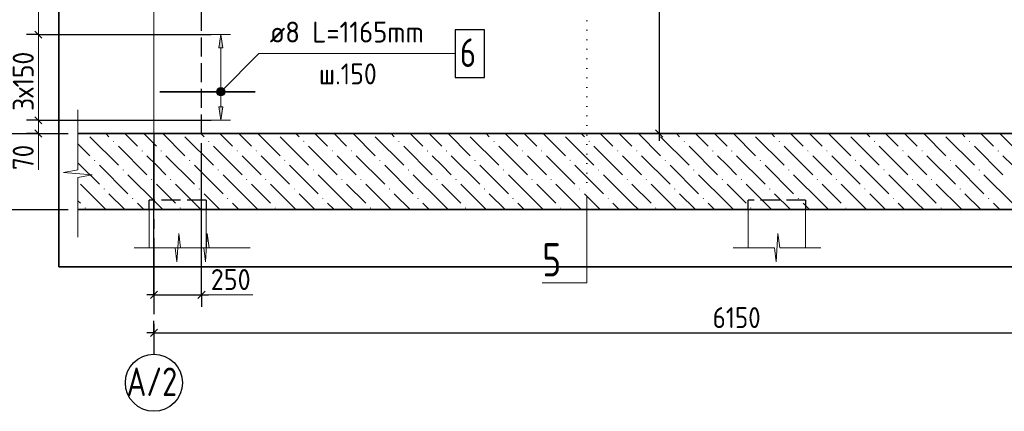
# Model space of a CAD drawing. Header units: millimetres. Extents: x 0 to 42000, y 0 to 29700.
# Tile 11 of 13: x 23164 to 33517, y 16500 to 20617. Entities that reach past the tile are written whole.
import ezdxf

# ---------------------------------------------------------------- set-up
doc = ezdxf.new("R2010")
doc.units = ezdxf.units.MM
for name, pattern in [('______2', [270, 200, -70]), ('______5', [1100, 800, -100, 100, -100]), ('______9', [100, 0, -100])]:
    doc.linetypes.add(name, pattern=pattern)
for name, color, linetype, lineweight in [('Standard', 7, 'Continuous', 25), ('ЖБ Плита Фундамента верхний уровень', 7, 'Continuous', 35), ('Позиционная метка линия выноска', 7, 'Continuous', 13), ('Примечания', 7, 'Continuous', 13), ('Сечения символ', 7, 'Continuous', 25), ('Стена обрамление П-обр.', 7, 'Continuous', 35)]:
    doc.layers.add(name, color=color, linetype=linetype, lineweight=lineweight)
doc.layers.add('Оси', color=7, linetype='______5')
doc.layers.add('Размерная выноска', color=7, linetype='Continuous')
doc.styles.add('ISOCPEUR', font='txt')

msp = doc.modelspace()

# ---------------------------------------------------------------- hatches: boundary and pattern name
at = {"layer": 'ЖБ Плита Фундамента верхний уровень', "linetype": 'Continuous', "lineweight": 18, "transparency": 33554687}
for points in [[(24145, 19337), (24152, 19344), (24158, 19337), (24152, 19331)], [(25145, 19337), (25152, 19344), (25158, 19337), (25152, 19331)], [(26145, 19337), (26152, 19344), (26158, 19337), (26152, 19331)], [(27145, 19337), (27152, 19344), (27158, 19337), (27152, 19331)], [(28145, 19337), (28152, 19344), (28158, 19337), (28152, 19331)], [(29145, 19337), (29152, 19344), (29158, 19337), (29152, 19331)], [(30145, 19337), (30152, 19344), (30158, 19337), (30152, 19331)], [(31145, 19337), (31152, 19344), (31158, 19337), (31152, 19331)], [(32145, 19337), (32152, 19344), (32158, 19337), (32152, 19331)], [(33145, 19337), (33152, 19344), (33158, 19337), (33152, 19331)], [(24445, 19237), (24452, 19244), (24458, 19237), (24452, 19231)], [(24645, 19237), (24652, 19244), (24658, 19237), (24652, 19231)], [(25445, 19237), (25452, 19244), (25458, 19237), (25452, 19231)], [(25645, 19237), (25652, 19244), (25658, 19237), (25652, 19231)], [(26445, 19237), (26452, 19244), (26458, 19237), (26452, 19231)], [(26645, 19237), (26652, 19244), (26658, 19237), (26652, 19231)], [(27445, 19237), (27452, 19244), (27458, 19237), (27452, 19231)], [(27645, 19237), (27652, 19244), (27658, 19237), (27652, 19231)], [(28445, 19237), (28452, 19244), (28458, 19237), (28452, 19231)], [(28645, 19237), (28652, 19244), (28658, 19237), (28652, 19231)], [(29445, 19237), (29452, 19244), (29458, 19237), (29452, 19231)], [(29645, 19237), (29652, 19244), (29658, 19237), (29652, 19231)], [(30445, 19237), (30452, 19244), (30458, 19237), (30452, 19231)], [(30645, 19237), (30652, 19244), (30658, 19237), (30652, 19231)], [(31445, 19237), (31452, 19244), (31458, 19237), (31452, 19231)], [(31645, 19237), (31652, 19244), (31658, 19237), (31652, 19231)], [(32445, 19237), (32452, 19244), (32458, 19237), (32452, 19231)], [(32645, 19237), (32652, 19244), (32658, 19237), (32652, 19231)], [(33445, 19237), (33452, 19244), (33458, 19237), (33452, 19231)], [(23945, 19137), (23952, 19144), (23958, 19137), (23952, 19131)], [(24945, 19137), (24952, 19144), (24958, 19137), (24952, 19131)], [(25945, 19137), (25952, 19144), (25958, 19137), (25952, 19131)], [(26945, 19137), (26952, 19144), (26958, 19137), (26952, 19131)], [(27945, 19137), (27952, 19144), (27958, 19137), (27952, 19131)], [(28945, 19137), (28952, 19144), (28958, 19137), (28952, 19131)], [(29945, 19137), (29952, 19144), (29958, 19137), (29952, 19131)], [(30945, 19137), (30952, 19144), (30958, 19137), (30952, 19131)], [(31945, 19137), (31952, 19144), (31958, 19137), (31952, 19131)], [(32945, 19137), (32952, 19144), (32958, 19137), (32952, 19131)], [(24245, 19037), (24252, 19044), (24258, 19037), (24252, 19031)], [(25245, 19037), (25252, 19044), (25258, 19037), (25252, 19031)], [(26245, 19037), (26252, 19044), (26258, 19037), (26252, 19031)], [(27245, 19037), (27252, 19044), (27258, 19037), (27252, 19031)], [(28245, 19037), (28252, 19044), (28258, 19037), (28252, 19031)], [(29245, 19037), (29252, 19044), (29258, 19037), (29252, 19031)], [(30245, 19037), (30252, 19044), (30258, 19037), (30252, 19031)], [(31245, 19037), (31252, 19044), (31258, 19037), (31252, 19031)], [(32245, 19037), (32252, 19044), (32258, 19037), (32252, 19031)], [(33245, 19037), (33252, 19044), (33258, 19037), (33252, 19031)], [(24045, 18837), (24052, 18844), (24058, 18837), (24052, 18831)], [(24545, 18937), (24552, 18944), (24558, 18937), (24552, 18931)], [(24745, 18937), (24752, 18944), (24758, 18937), (24752, 18931)], [(25045, 18837), (25052, 18844), (25058, 18837), (25052, 18831)], [(25545, 18937), (25552, 18944), (25558, 18937), (25552, 18931)], [(25745, 18937), (25752, 18944), (25758, 18937), (25752, 18931)], [(26045, 18837), (26052, 18844), (26058, 18837), (26052, 18831)], [(26545, 18937), (26552, 18944), (26558, 18937), (26552, 18931)], [(26745, 18937), (26752, 18944), (26758, 18937), (26752, 18931)], [(27045, 18837), (27052, 18844), (27058, 18837), (27052, 18831)], [(27545, 18937), (27552, 18944), (27558, 18937), (27552, 18931)], [(27745, 18937), (27752, 18944), (27758, 18937), (27752, 18931)], [(28045, 18837), (28052, 18844), (28058, 18837), (28052, 18831)], [(28545, 18937), (28552, 18944), (28558, 18937), (28552, 18931)], [(28745, 18937), (28752, 18944), (28758, 18937), (28752, 18931)], [(29045, 18837), (29052, 18844), (29058, 18837), (29052, 18831)], [(29545, 18937), (29552, 18944), (29558, 18937), (29552, 18931)], [(29745, 18937), (29752, 18944), (29758, 18937), (29752, 18931)], [(30045, 18837), (30052, 18844), (30058, 18837), (30052, 18831)], [(30545, 18937), (30552, 18944), (30558, 18937), (30552, 18931)], [(30745, 18937), (30752, 18944), (30758, 18937), (30752, 18931)], [(31045, 18837), (31052, 18844), (31058, 18837), (31052, 18831)], [(31545, 18937), (31552, 18944), (31558, 18937), (31552, 18931)], [(31745, 18937), (31752, 18944), (31758, 18937), (31752, 18931)], [(32045, 18837), (32052, 18844), (32058, 18837), (32052, 18831)], [(32545, 18937), (32552, 18944), (32558, 18937), (32552, 18931)], [(32745, 18937), (32752, 18944), (32758, 18937), (32752, 18931)], [(33045, 18837), (33052, 18844), (33058, 18837), (33052, 18831)], [(24345, 18737), (24352, 18744), (24358, 18737), (24352, 18731)], [(25345, 18737), (25352, 18744), (25358, 18737), (25352, 18731)], [(26345, 18737), (26352, 18744), (26358, 18737), (26352, 18731)], [(27345, 18737), (27352, 18744), (27358, 18737), (27352, 18731)], [(28345, 18737), (28352, 18744), (28358, 18737), (28352, 18731)], [(29345, 18737), (29352, 18744), (29358, 18737), (29352, 18731)], [(30345, 18737), (30352, 18744), (30358, 18737), (30352, 18731)], [(31345, 18737), (31352, 18744), (31358, 18737), (31352, 18731)], [(32345, 18737), (32352, 18744), (32358, 18737), (32352, 18731)], [(33345, 18737), (33352, 18744), (33358, 18737), (33352, 18731)], [(23845, 18637), (23852, 18644), (23858, 18637), (23852, 18631)], [(24845, 18637), (24852, 18644), (24858, 18637), (24852, 18631)], [(25845, 18637), (25852, 18644), (25858, 18637), (25852, 18631)], [(26845, 18637), (26852, 18644), (26858, 18637), (26852, 18631)], [(27845, 18637), (27852, 18644), (27858, 18637), (27852, 18631)], [(28845, 18637), (28852, 18644), (28858, 18637), (28852, 18631)], [(29845, 18637), (29852, 18644), (29858, 18637), (29852, 18631)], [(30845, 18637), (30852, 18644), (30858, 18637), (30852, 18631)], [(31845, 18637), (31852, 18644), (31858, 18637), (31852, 18631)], [(32845, 18637), (32852, 18644), (32858, 18637), (32852, 18631)]]:
    msp.add_hatch(color=7, dxfattribs=at).paths.add_polyline_path(points, flags=16)
at = {"layer": 'Позиционная метка линия выноска', "linetype": 'Continuous', "lineweight": 13, "transparency": 33554687}
for points in [[(25311, 19828), (25248, 19892), (25236, 19871)], [(25323, 19849), (25268, 19903), (25248, 19892)], [(25323, 19849), (25248, 19892), (25311, 19828)], [(25323, 19871), (25291, 19903), (25268, 19903)], [(25323, 19871), (25268, 19903), (25323, 19849)], [(25291, 19903), (25323, 19871), (25311, 19892)], [(25311, 19828), (25236, 19871), (25291, 19817)], [(25291, 19817), (25236, 19871), (25236, 19849)], [(25291, 19817), (25236, 19849), (25268, 19817)], [(25268, 19817), (25236, 19849), (25248, 19828)]]:
    msp.add_hatch(color=7, dxfattribs=at).paths.add_polyline_path(points)
at = {"layer": 'Стена обрамление П-обр.', "linetype": 'Continuous', "lineweight": 13, "transparency": 33554687}
msp.add_hatch(color=7, dxfattribs=at).paths.add_polyline_path([(25299, 20320), (25279, 20460), (25259, 20320)])
msp.add_hatch(color=7, dxfattribs=at).paths.add_polyline_path([(25299, 19700), (25279, 19560), (25259, 19700)], flags=16)

# ---------------------------------------------------------------- linework, layer by layer
at = {"layer": 'Standard', "color": 7, "linetype": 'Continuous', "lineweight": 18, "transparency": 33554687}
for p, q in [((24575, 19420), (24575, 24900)), ((24525, 18220), (24525, 18620)), ((25125, 18620), (25125, 18220)), ((30825, 18220), (30825, 18620)), ((31425, 18620), (31425, 18220))]:
    msp.add_line(p, q, dxfattribs=at)
at = {"layer": 'Standard', "color": 7, "linetype": 'Continuous', "lineweight": -3, "transparency": 33554687}
for p, q in [((29888, 24500), (29888, 19420)), ((23361, 20460), (23236, 20460)), ((23361, 20460), (23486, 20460)), ((23361, 20460), (25179, 20460)), ((23361, 19560), (23236, 19560)), ((23361, 19560), (23486, 19560)), ((23361, 19560), (25179, 19560)), ((22888, 19420), (23675, 19420)), ((23361, 19420), (23236, 19420)), ((23361, 19420), (23486, 19420)), ((23361, 19420), (23675, 19420)), ((29888, 19420), (29763, 19420)), ((29888, 19420), (29866, 19420)), ((29888, 19420), (30013, 19420)), ((29888, 19420), (29888, 19345)), ((24575, 17725), (24575, 19320)), ((25075, 17725), (25075, 19320)), ((22888, 18620), (23675, 18620)), ((24575, 17725), (24575, 17850)), ((25075, 17725), (25075, 17850)), ((24575, 17725), (24500, 17725)), ((24575, 17725), (24575, 17600)), ((24575, 17725), (25075, 17725)), ((25075, 17725), (25075, 17600)), ((25075, 17725), (25150, 17725)), ((24575, 17325), (24575, 17450)), ((24575, 17325), (24500, 17325)), ((24575, 17325), (24575, 17200)), ((24575, 17325), (24575, 17200)), ((24575, 17325), (36875, 17325))]:
    msp.add_line(p, q, dxfattribs=at)
at = {"layer": 'Standard', "color": 7, "linetype": 'Continuous', "lineweight": 13, "transparency": 33554687}
for p, q in [((23361, 20860), (23361, 20460)), ((23361, 20460), (23361, 19560)), ((23775, 19669), (23775, 19039)), ((23361, 19560), (23361, 19420)), ((23361, 19420), (23361, 19345)), ((23775, 19039), (23625, 19012)), ((23625, 19012), (23925, 18985)), ((23925, 18985), (23775, 18959)), ((23775, 18959), (23775, 18329)), ((23775, 18329), (23775, 18329)), ((24818, 18070), (24836, 18370)), ((24836, 18370), (24855, 18220)), ((25118, 18070), (25136, 18370)), ((25136, 18370), (25155, 18220)), ((31118, 18070), (31136, 18370)), ((31136, 18370), (31155, 18220)), ((24367, 18220), (24800, 18220)), ((24667, 18220), (25100, 18220)), ((24800, 18220), (24818, 18070)), ((24855, 18220), (25287, 18220)), ((25100, 18220), (25118, 18070)), ((25155, 18220), (25587, 18220)), ((25287, 18220), (25287, 18220)), ((25587, 18220), (25587, 18220)), ((30667, 18220), (31100, 18220)), ((31100, 18220), (31118, 18070)), ((31155, 18220), (31587, 18220)), ((31587, 18220), (31587, 18220)), ((25615, 17725), (25075, 17725))]:
    msp.add_line(p, q, dxfattribs=at)
at = {"layer": 'Standard', "color": 7, "linetype": 'Continuous', "lineweight": 25, "transparency": 33554687}
for p, q in [((23323, 20497), (23398, 20422)), ((23323, 19597), (23398, 19522)), ((23323, 19458), (23398, 19382)), ((29850, 19458), (29925, 19382)), ((24538, 17687), (24613, 17762)), ((25038, 17687), (25113, 17762)), ((24538, 17287), (24613, 17362))]:
    msp.add_line(p, q, dxfattribs=at)
at = {"layer": 'Standard', "color": 254, "linetype": 'Continuous', "lineweight": 35, "true_color": 0xc4c4ff, "transparency": 33554687}
msp.add_lwpolyline([(23575, 18020), (38770, 18020), (38770, 26100), (23575, 26100), (23575, 18020)], dxfattribs=at)
at = {"layer": 'ЖБ Плита Фундамента верхний уровень', "color": 7, "linetype": 'Continuous', "lineweight": 35, "transparency": 33554687}
for p, q in [((36875, 19420), (23775, 19420)), ((23775, 18620), (37875, 18620))]:
    msp.add_line(p, q, dxfattribs=at)
at = {"layer": 'ЖБ Плита Фундамента верхний уровень', "color": 252, "linetype": 'Continuous', "lineweight": 18, "true_color": 0x8f8f8f, "transparency": 33554687}
for p, q in [((23902, 19387), (24202, 19087)), ((24102, 19387), (24069, 19420)), ((24269, 19420), (24402, 19287)), ((24469, 19420), (24602, 19287)), ((24669, 19420), (24902, 19187)), ((24902, 19387), (25202, 19087)), ((25102, 19387), (25069, 19420)), ((25269, 19420), (25402, 19287)), ((25469, 19420), (25602, 19287)), ((25669, 19420), (25902, 19187)), ((25902, 19387), (26202, 19087)), ((26102, 19387), (26069, 19420)), ((26269, 19420), (26402, 19287)), ((26469, 19420), (26602, 19287)), ((26669, 19420), (26902, 19187)), ((26902, 19387), (27202, 19087)), ((27102, 19387), (27069, 19420)), ((27269, 19420), (27402, 19287)), ((27469, 19420), (27602, 19287)), ((27669, 19420), (27902, 19187)), ((27902, 19387), (28202, 19087)), ((28102, 19387), (28069, 19420)), ((28269, 19420), (28402, 19287)), ((28469, 19420), (28602, 19287)), ((28669, 19420), (28902, 19187)), ((28902, 19387), (29202, 19087)), ((29102, 19387), (29069, 19420)), ((29269, 19420), (29402, 19287)), ((29469, 19420), (29602, 19287)), ((29669, 19420), (29902, 19187)), ((29902, 19387), (30202, 19087)), ((30102, 19387), (30069, 19420)), ((30269, 19420), (30402, 19287)), ((30469, 19420), (30602, 19287)), ((30669, 19420), (30902, 19187)), ((30902, 19387), (31202, 19087)), ((31102, 19387), (31069, 19420)), ((31269, 19420), (31402, 19287)), ((31469, 19420), (31602, 19287)), ((31669, 19420), (31902, 19187)), ((31902, 19387), (32202, 19087)), ((32102, 19387), (32069, 19420)), ((32269, 19420), (32402, 19287)), ((32469, 19420), (32602, 19287)), ((32669, 19420), (32902, 19187)), ((32902, 19387), (33202, 19087)), ((33102, 19387), (33069, 19420)), ((33269, 19420), (33402, 19287)), ((33469, 19420), (33602, 19287)), ((23775, 19313), (23902, 19187)), ((24202, 19287), (24502, 18987)), ((25202, 19287), (25502, 18987)), ((26202, 19287), (26502, 18987)), ((27202, 19287), (27502, 18987)), ((28202, 19287), (28502, 18987)), ((29202, 19287), (29502, 18987)), ((30202, 19287), (30502, 18987)), ((31202, 19287), (31502, 18987)), ((32202, 19287), (32502, 18987)), ((33202, 19287), (33502, 18987)), ((24602, 19087), (24502, 19187)), ((24702, 19187), (25002, 18887)), ((25602, 19087), (25502, 19187)), ((25702, 19187), (26002, 18887)), ((26602, 19087), (26502, 19187)), ((26702, 19187), (27002, 18887)), ((27602, 19087), (27502, 19187)), ((27702, 19187), (28002, 18887)), ((28602, 19087), (28502, 19187)), ((28702, 19187), (29002, 18887)), ((29602, 19087), (29502, 19187)), ((29702, 19187), (30002, 18887)), ((30602, 19087), (30502, 19187)), ((30702, 19187), (31002, 18887)), ((31602, 19087), (31502, 19187)), ((31702, 19187), (32002, 18887)), ((32602, 19087), (32502, 19187)), ((32702, 19187), (33002, 18887)), ((33602, 19087), (33502, 19187)), ((23775, 19113), (24002, 18887)), ((24002, 19087), (24302, 18787)), ((24702, 18987), (24602, 19087)), ((25002, 19087), (25302, 18787)), ((25702, 18987), (25602, 19087)), ((26002, 19087), (26302, 18787)), ((26702, 18987), (26602, 19087)), ((27002, 19087), (27302, 18787)), ((27702, 18987), (27602, 19087)), ((28002, 19087), (28302, 18787)), ((28702, 18987), (28602, 19087)), ((29002, 19087), (29302, 18787)), ((29702, 18987), (29602, 19087)), ((30002, 19087), (30302, 18787)), ((30702, 18987), (30602, 19087)), ((31002, 19087), (31302, 18787)), ((31702, 18987), (31602, 19087)), ((32002, 19087), (32302, 18787)), ((32702, 18987), (32602, 19087)), ((33002, 19087), (33302, 18787)), ((24602, 18687), (24302, 18987)), ((25602, 18687), (25302, 18987)), ((26602, 18687), (26302, 18987)), ((27602, 18687), (27302, 18987)), ((28602, 18687), (28302, 18987)), ((29602, 18687), (29302, 18987)), ((30602, 18687), (30302, 18987)), ((31602, 18687), (31302, 18987)), ((32602, 18687), (32302, 18987)), ((33602, 18687), (33302, 18987)), ((23802, 18887), (24069, 18620)), ((24602, 18887), (24802, 18687)), ((24802, 18887), (25069, 18620)), ((25602, 18887), (25802, 18687)), ((25802, 18887), (26069, 18620)), ((26602, 18887), (26802, 18687)), ((26802, 18887), (27069, 18620)), ((27602, 18887), (27802, 18687)), ((27802, 18887), (28069, 18620)), ((28602, 18887), (28802, 18687)), ((28802, 18887), (29069, 18620)), ((29602, 18887), (29802, 18687)), ((29802, 18887), (30069, 18620)), ((30602, 18887), (30802, 18687)), ((30802, 18887), (31069, 18620)), ((31602, 18887), (31802, 18687)), ((31802, 18887), (32069, 18620)), ((32602, 18887), (32802, 18687)), ((32802, 18887), (33069, 18620)), ((24269, 18620), (24102, 18787)), ((25269, 18620), (25102, 18787)), ((26269, 18620), (26102, 18787)), ((27269, 18620), (27102, 18787)), ((28269, 18620), (28102, 18787)), ((29269, 18620), (29102, 18787)), ((30269, 18620), (30102, 18787)), ((31269, 18620), (31102, 18787)), ((32269, 18620), (32102, 18787)), ((33269, 18620), (33102, 18787)), ((23775, 18713), (23802, 18687)), ((24402, 18687), (24469, 18620)), ((24602, 18687), (24669, 18620)), ((25402, 18687), (25469, 18620)), ((25602, 18687), (25669, 18620)), ((26402, 18687), (26469, 18620)), ((26602, 18687), (26669, 18620)), ((27402, 18687), (27469, 18620)), ((27602, 18687), (27669, 18620)), ((28402, 18687), (28469, 18620)), ((28602, 18687), (28669, 18620)), ((29402, 18687), (29469, 18620)), ((29602, 18687), (29669, 18620)), ((30402, 18687), (30469, 18620)), ((30602, 18687), (30669, 18620)), ((31402, 18687), (31469, 18620)), ((31602, 18687), (31669, 18620)), ((32402, 18687), (32469, 18620)), ((32602, 18687), (32669, 18620)), ((33402, 18687), (33469, 18620))]:
    msp.add_line(p, q, dxfattribs=at)
at = {"layer": 'Оси', "color": 8, "linetype": '______5', "lineweight": -3, "transparency": 33554687}
msp.add_line((24575, 19420), (24575, 17100), dxfattribs=at)
at = {"layer": 'Оси', "color": 7, "linetype": 'Continuous', "lineweight": -3, "transparency": 33554687}
msp.add_circle((24575, 16800), 300, dxfattribs=at)
at = {"layer": 'Позиционная метка линия выноска', "color": 7, "linetype": 'Continuous', "lineweight": 13, "transparency": 33554687}
for p, q in [((25248, 19892), (25248, 19892)), ((25311, 19892), (25311, 19892)), ((25248, 19828), (25248, 19828)), ((25311, 19828), (25311, 19828))]:
    msp.add_line(p, q, dxfattribs=at)
msp.add_lwpolyline([(27743, 20260), (25679, 20260), (25279, 19860)], dxfattribs=at)
msp.add_circle((25279, 19860), 45, dxfattribs=at)
at = {"layer": 'Примечания', "color": 253, "linetype": '______2', "lineweight": -3, "true_color": 0xababab, "transparency": 33554687}
for p, q in [((25075, 19420), (25075, 24900)), ((24525, 18620), (24525, 18720)), ((25125, 18720), (24525, 18720)), ((25125, 18720), (25125, 18620)), ((30825, 18620), (30825, 18720)), ((31425, 18720), (30825, 18720)), ((31425, 18720), (31425, 18620))]:
    msp.add_line(p, q, dxfattribs=at)
at = {"layer": 'Размерная выноска', "color": 7, "linetype": 'Continuous', "lineweight": 13, "transparency": 33554687}
msp.add_line((23361, 19420), (23361, 19040), dxfattribs=at)
at = {"layer": 'Сечения символ', "color": 7, "linetype": '______9', "lineweight": 13, "transparency": 33554687}
msp.add_line((29127, 24710), (29127, 18766), dxfattribs=at)
at = {"layer": 'Сечения символ', "color": 7, "linetype": 'Continuous', "lineweight": 13, "transparency": 33554687}
msp.add_lwpolyline([(29127, 18766), (29127, 17850), (28659, 17850)], dxfattribs=at)
at = {"layer": 'Стена обрамление П-обр.', "color": 251, "linetype": 'Continuous', "lineweight": 13, "true_color": 0x494949, "transparency": 33554687}
for p, q in [((25279, 20460), (25179, 20460)), ((25279, 20460), (25259, 20320)), ((25299, 20320), (25279, 20460)), ((25279, 20460), (25379, 20460)), ((25279, 20460), (25279, 20460)), ((25259, 20320), (25299, 20320)), ((25279, 19700), (25279, 20320)), ((25279, 19560), (25259, 19700)), ((25259, 19700), (25299, 19700)), ((25299, 19700), (25279, 19560)), ((25279, 19560), (25179, 19560)), ((25279, 19560), (25379, 19560)), ((25279, 19560), (25279, 19560))]:
    msp.add_line(p, q, dxfattribs=at)
at = {"layer": 'Стена обрамление П-обр.', "color": 7, "linetype": 'Continuous', "lineweight": 35, "transparency": 33554687}
msp.add_line((24639, 19860), (25639, 19860), dxfattribs=at)
at = {"layer": 'Стена обрамление П-обр.', "color": 7, "linetype": 'Continuous', "lineweight": 25, "transparency": 33554687}
msp.add_lwpolyline([(27743, 20010), (28053, 20010), (28053, 20510), (27743, 20510), (27743, 20010)], dxfattribs=at)

# ---------------------------------------------------------------- texts
at = {"layer": 'Standard', "color": 7, "linetype": 'Continuous', "lineweight": 25, "transparency": 33554687, "char_height": 220, "attachment_point": 7, "rotation": 90, "style": 'ISOCPEUR'}
for s, insert, width in [('\\W0.89;3х150', (23311, 19658), 823.55), ('\\W0.87;70', (23311, 19036), 403.92)]:
    msp.add_mtext(s, dxfattribs=dict(at, insert=insert, width=width))
at = {"layer": 'Standard', "color": 7, "linetype": 'Continuous', "lineweight": 25, "transparency": 33554687, "char_height": 220, "attachment_point": 7, "style": 'ISOCPEUR'}
for s, insert, width in [('\\W0.91;250', (25173, 17775), 562), ('\\W0.87;6150', (30450, 17375), 666.9)]:
    msp.add_mtext(s, dxfattribs=dict(at, insert=insert, width=width))
at = {"layer": 'Оси', "color": 7, "linetype": 'Continuous', "lineweight": 25, "transparency": 33554687, "insert": (24288, 16660), "char_height": 300, "width": 689.62, "attachment_point": 7, "style": 'ISOCPEUR'}
msp.add_mtext('\\W0.77;А/2', dxfattribs=at)
at = {"layer": 'Сечения символ', "color": 7, "linetype": 'Continuous', "lineweight": 18, "transparency": 33554687, "insert": (28659, 17918), "char_height": 350, "width": 380.8, "attachment_point": 7, "style": 'ISOCPEUR'}
msp.add_mtext('\\W0.78;5', dxfattribs=at)
at = {"layer": 'Стена обрамление П-обр.', "color": 7, "linetype": 'Continuous', "lineweight": 13, "transparency": 33554687, "attachment_point": 7, "style": 'ISOCPEUR'}
for s, insert, char_height, width in [('\\W0.93;ø8 L=1165mm ', (25793, 20377), 220, 1949.98), ('\\W0.78;6', (27793, 20120), 300, 326.41), ('\\W0.90;ш.150 ', (26310, 19937), 220, 912.91)]:
    msp.add_mtext(s, dxfattribs=dict(at, insert=insert, char_height=char_height, width=width))

doc.saveas('drawing.dxf')
